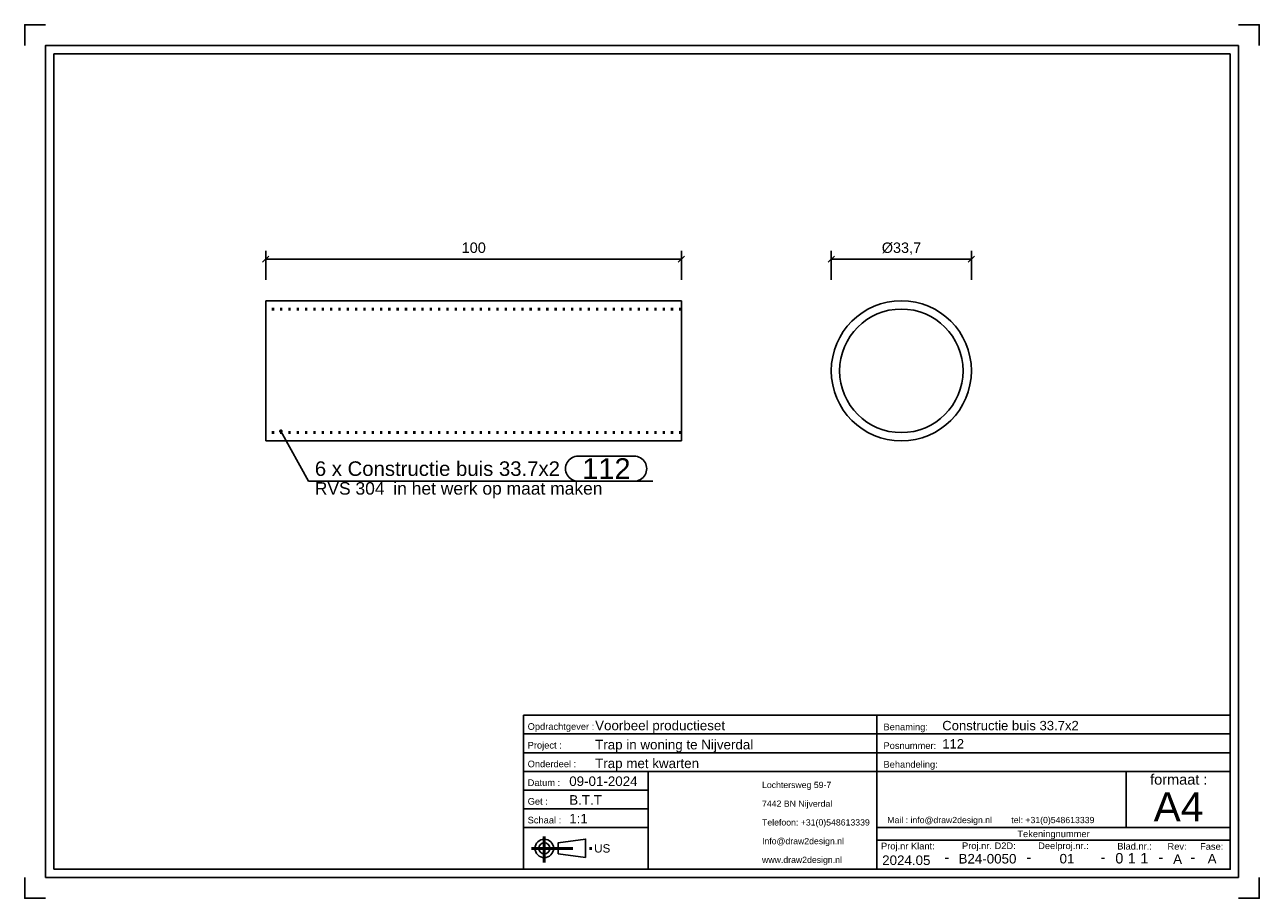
# Model space of a CAD drawing. Header units: millimetres. Extents: x 465 to 762, y -4912 to -4702.
import ezdxf
from ezdxf.enums import TextEntityAlignment as Align

# ---------------------------------------------------------------- set-up
doc = ezdxf.new("R2010")
doc.units = ezdxf.units.MM
doc.linetypes.add('DOT', pattern=[2, 0.5, -1.5])
doc.linetypes.add('STRICHPUNKT2', pattern=[18.5, 10, -4, 0.5, -4])
doc.layers.get('0').update_dxf_attribs({"linetype": 'CONTINUOUS'})
for name, color, linetype in [('DIM49', 4, 'CONTINUOUS'), ('TXT_ALL', 7, 'CONTINUOUS'), ('TXT_DIM49', 2, 'CONTINUOUS'), ('TXT_YELLOW', 2, 'CONTINUOUS')]:
    doc.layers.add(name, color=color, linetype=linetype)
doc.layers.add('LE_ALL', color=7, linetype='CONTINUOUS', lineweight=50)
doc.styles.add('ARIAL', font='arial.ttf')

# ---------------------------------------------------------------- blocks, each defined once
blk = doc.blocks.new('TFIELD_00004', base_point=(736.72, -4889.51))
at = {"layer": 'TXT_YELLOW', "style": 'ARIAL'}
blk.add_text('A4', height=7, dxfattribs=at).set_placement((736.72, -4889.51), align=Align.MIDDLE_LEFT)
blk = doc.blocks.new('FLEX_00003', base_point=(742.63, -4894.51))
blk.add_blockref('TFIELD_00004', (736.72, -4889.51))
blk = doc.blocks.new('TFIELD_00007', base_point=(672.64, -4892.69))
at = {"layer": 'TXT_YELLOW', "style": 'ARIAL'}
blk.add_text('Mail : info@draw2design.nl        tel: +31(0)548613339', height=1.5, dxfattribs=at).set_placement((672.64, -4892.69), align=Align.MIDDLE_LEFT)
blk = doc.blocks.new('FLEX_00006', base_point=(672.64, -4893.94))
blk.add_blockref('TFIELD_00007', (672.64, -4892.69))
blk = doc.blocks.new('DRAW2DESIGNLOGO_00005', base_point=(672.57, -4891.02))
blk.add_blockref('FLEX_00006', (672.64, -4893.94))
blk = doc.blocks.new('TFIELD_00011', base_point=(602.13, -4899.51))
at = {"layer": 'TXT_YELLOW', "style": 'ARIAL'}
blk.add_text('US', height=2, dxfattribs=at).set_placement((602.13, -4899.51), align=Align.MIDDLE_LEFT)
blk = doc.blocks.new('FLEX_00010', base_point=(602.13, -4899.51))
blk.add_blockref('TFIELD_00011', (602.13, -4899.51))
blk = doc.blocks.new('US_00009', base_point=(591.47, -4899.51))
blk.add_line((593.49, -4900.84), (600.05, -4901.73))
blk.add_lwpolyline([(593.49, -4900.84), (593.49, -4898.17), (600.05, -4897.28), (600.05, -4901.73)])
for radius in [2.22, 1.33]:
    blk.add_circle((590.13, -4899.51), radius)
at = {"layer": 'LE_ALL', "color": 1, "linetype": 'STRICHPUNKT2'}
for p, q in [((590.13, -4896.69), (590.13, -4902.91)), ((587.03, -4899.51), (601.9, -4899.51))]:
    blk.add_line(p, q, dxfattribs=at)
blk.add_blockref('FLEX_00010', (602.13, -4899.51))
blk = doc.blocks.new('TFIELD_00014', base_point=(642.51, -4902.26))
at = {"layer": 'TXT_YELLOW', "style": 'ARIAL'}
for s, p in [('Lochtersweg 59-7', (642.51, -4884.26)), ('7442 BN Nijverdal', (642.51, -4888.76)), ('Telefoon: +31(0)548613339', (642.51, -4893.26)), ('Info@draw2design.nl', (642.51, -4897.76)), ('www.draw2design.nl', (642.51, -4902.26))]:
    blk.add_text(s, height=1.5, dxfattribs=at).set_placement(p, align=Align.MIDDLE_LEFT)
blk = doc.blocks.new('FLEX_00013', base_point=(655.32, -4904.51))
blk.add_blockref('TFIELD_00014', (642.51, -4902.26))
blk = doc.blocks.new('D2D_00012', base_point=(615.38, -4902.65))
blk.add_blockref('FLEX_00013', (655.32, -4904.51))
blk = doc.blocks.new('SCHRIFE_00016', base_point=(596.13, -4884.51))
for p, q in [((585.13, -4867.51), (670.13, -4867.51)), ((670.13, -4867.51), (755.13, -4867.51)), ((670.13, -4904.51), (670.13, -4867.51)), ((755.13, -4867.51), (755.13, -4904.51)), ((585.13, -4872.01), (670.13, -4872.01)), ((670.13, -4872.01), (755.13, -4872.01)), ((585.13, -4876.51), (670.13, -4876.51)), ((670.13, -4876.51), (755.13, -4876.51)), ((585.13, -4881.01), (755.13, -4881.01)), ((615.13, -4881.01), (615.13, -4904.51)), ((730.13, -4881.01), (730.13, -4894.51)), ((615.13, -4885.51), (585.13, -4885.51)), ((615.13, -4890.01), (585.13, -4890.01)), ((615.13, -4894.51), (585.13, -4894.51)), ((755.13, -4894.51), (670.13, -4894.51)), ((755.13, -4897.51), (670.13, -4897.51))]:
    blk.add_line(p, q)
blk.add_lwpolyline([(755.13, -4904.51), (585.13, -4904.51), (585.13, -4867.51)])
at = {"layer": 'TXT_YELLOW', "style": 'ARIAL'}
for s, height, p in [('Voorbeel productieset', 2.3, (602.36, -4871.11)), ('Constructie buis 33.7x2', 2.25, (685.86, -4871.11)), ('Trap in woning te Nijverdal', 2.3, (602.36, -4875.71)), ('112', 2.25, (685.86, -4875.5)), ('Trap met kwarten', 2.3, (602.36, -4880.21)), ('09-01-2024', 2.3, (596.13, -4884.51)), ('B.T.T', 2.3, (596.13, -4889.01)), ('1:1', 2.3, (596.13, -4893.51))]:
    blk.add_text(s, height=height, dxfattribs=at).set_placement(p)
for s, height, p in [('2024.05', 2.3, (677.22, -4903.51)), ('-', 2.5, (686.96, -4902.85)), ('B24-0050', 2.3, (696.74, -4903.15)), ('-', 2.5, (706.71, -4902.85)), ('01', 2.3, (715.87, -4903.13)), ('-', 2.5, (724.54, -4902.85)), ('-', 2.5, (738.47, -4902.85)), ('A', 2.3, (742.48, -4903.24)), ('-', 2.5, (746.13, -4902.85)), ('A', 2.3, (750.78, -4903.14))]:
    blk.add_text(s, height=height, dxfattribs=at).set_placement(p, align=Align.CENTER)
blk = doc.blocks.new('TFIELD_00020', base_point=(733.49, -4901.88))
at = {"layer": 'TXT_ALL', "style": 'ARIAL'}
blk.add_text('1', height=2.5, dxfattribs=at).set_placement((733.49, -4901.88), align=Align.MIDDLE_LEFT)
blk = doc.blocks.new('1_00019')
blk.add_blockref('TFIELD_00020', (733.49, -4901.88))
blk = doc.blocks.new('TELLER1_00018')
blk.add_blockref('1_00019', (0, 0))
blk = doc.blocks.new('TFIELD_00023', base_point=(730.49, -4901.88))
at = {"layer": 'TXT_ALL', "style": 'ARIAL'}
blk.add_text('1', height=2.5, dxfattribs=at).set_placement((730.49, -4901.88), align=Align.MIDDLE_LEFT)
blk = doc.blocks.new('1_00022')
blk.add_blockref('TFIELD_00023', (730.49, -4901.88))
blk = doc.blocks.new('TELLER2_00021')
blk.add_blockref('1_00022', (0, 0))
blk = doc.blocks.new('TFIELD_00026', base_point=(727.49, -4901.88))
at = {"layer": 'TXT_ALL', "style": 'ARIAL'}
blk.add_text('0', height=2.5, dxfattribs=at).set_placement((727.49, -4901.88), align=Align.MIDDLE_LEFT)
blk = doc.blocks.new('0_00025')
blk.add_blockref('TFIELD_00026', (727.49, -4901.88))
blk = doc.blocks.new('TELLER3_00024')
blk.add_blockref('0_00025', (0, 0))
blk = doc.blocks.new('NL_00027', base_point=(586.13, -4871.01))
at = {"layer": 'TXT_ALL', "color": 1, "style": 'ARIAL'}
blk.add_text('Tekeningnummer', height=1.6, dxfattribs=at).set_placement((712.63, -4896.01), align=Align.MIDDLE_CENTER)
at = {"layer": 'TXT_YELLOW', "style": 'ARIAL'}
for s, p in [('Opdrachtgever :', (586.13, -4871.01)), ('Benaming:', (671.73, -4871.11)), ('Project :', (586.13, -4875.51)), ('Posnummer:', (671.73, -4875.61)), ('Onderdeel :', (586.13, -4880.01)), ('Behandeling:', (671.73, -4880.11)), ('Datum :', (586.13, -4884.51)), ('Get :', (586.13, -4889.01)), ('Schaal :', (586.13, -4893.51)), ('Proj.nr Klant:', (671.13, -4899.75)), ('Proj.nr. D2D:', (690.62, -4899.68)), ('Deelproj.nr.:', (708.94, -4899.68)), ('Blad.nr.:', (727.97, -4899.79)), ('Rev:', (740.05, -4899.84)), ('Fase:', (747.89, -4899.84))]:
    blk.add_text(s, height=1.6, dxfattribs=at).set_placement(p)
blk.add_text('formaat :', height=2.5, dxfattribs=at).set_placement((742.76, -4884.19), align=Align.CENTER)
blk = doc.blocks.new('SCHRIFE_00015')
for name, p in [('SCHRIFE_00016', (596.13, -4884.51)), ('NL_00027', (586.13, -4871.01)), ('TELLER3_00024', (0, 0)), ('TELLER2_00021', (0, 0)), ('TELLER1_00018', (0, 0))]:
    blk.add_blockref(name, p)
blk = doc.blocks.new('DINA4Q_00002', base_point=(755.13, -4708.51))
for p, q in [((757.13, -4706.51), (757.13, -4906.51)), ((472.13, -4904.51), (472.13, -4708.51)), ((472.13, -4708.51), (755.13, -4708.51)), ((470.13, -4906.51), (757.13, -4906.51))]:
    blk.add_line(p, q)
for points in [[(465.13, -4706.51), (465.13, -4701.51), (470.13, -4701.51)], [(757.13, -4701.51), (762.13, -4701.51), (762.13, -4706.51)], [(470.13, -4906.51), (470.13, -4706.51), (757.13, -4706.51)], [(755.13, -4708.51), (755.13, -4904.51), (472.13, -4904.51)], [(465.13, -4906.51), (465.13, -4911.51), (470.13, -4911.51)], [(757.13, -4911.51), (762.13, -4911.51), (762.13, -4906.51)]]:
    blk.add_lwpolyline(points)
for name, p in [('SCHRIFE_00015', (0, 0)), ('D2D_00012', (615.38, -4902.65)), ('FLEX_00003', (742.63, -4894.51)), ('DRAW2DESIGNLOGO_00005', (672.57, -4891.02)), ('US_00009', (591.47, -4899.51))]:
    blk.add_blockref(name, p)
blk = doc.blocks.new('_ZBL0002_00001')
blk.add_blockref('DINA4Q_00002', (755.13, -4708.51))
blk = doc.blocks.new('_D1', base_point=(570.24, -4756.36))
at = {"layer": 'DIM49', "color": 1}
for p, q in [((523.86, -4757.11), (522.36, -4758.61)), ((523.11, -4762.86), (523.11, -4755.86)), ((523.11, -4757.86), (623.11, -4757.86)), ((622.36, -4758.61), (623.86, -4757.11)), ((623.11, -4762.86), (623.11, -4755.86))]:
    blk.add_line(p, q, dxfattribs=at)
at = {"layer": 'TXT_DIM49', "style": 'ARIAL'}
blk.add_text('100', height=2.5, dxfattribs=at).set_placement((570.24, -4756.36))
blk = doc.blocks.new('SHAPE_00046', base_point=(526.76, -4799.22))
at = {"layer": 'DIM49', "color": 3}
for p, q in [((526.51, -4799.18), (527.02, -4799.18)), ((526.56, -4799.38), (526.97, -4799.38)), ((526.87, -4798.98), (526.65, -4798.98)), ((526.76, -4799.22), (533.43, -4811.22)), ((598.24, -4805.22), (611.76, -4805.22)), ((533.43, -4811.22), (616.26, -4811.22)), ((611.76, -4811.22), (598.24, -4811.22))]:
    blk.add_line(p, q, dxfattribs=at)
blk.add_lwpolyline([(526.58, -4799.03), (526.54, -4799.09), (526.51, -4799.15), (526.5, -4799.22), (526.51, -4799.28), (526.53, -4799.35), (526.57, -4799.4), (526.63, -4799.45), (526.69, -4799.47), (526.76, -4799.48), (526.83, -4799.48), (526.89, -4799.45), (526.95, -4799.41), (526.99, -4799.36), (527.02, -4799.29), (527.03, -4799.23), (527.02, -4799.16), (526.99, -4799.09), (526.95, -4799.04), (526.9, -4799), (526.84, -4798.97), (526.77, -4798.96), (526.7, -4798.97), (526.64, -4798.99)], close=True, dxfattribs=at)
for centre, start_param, end_param in [((598.24, -4808.22), 1.570796, 4.712389), ((611.76, -4808.22), 4.712389, 7.853982)]:
    blk.add_ellipse(centre, major_axis=(3, 0), ratio=1, start_param=start_param, end_param=end_param, dxfattribs=at)
at = {"layer": 'TXT_DIM49', "style": 'ARIAL'}
for s, height, p in [('6 x Constructie buis 33.7x2', 3.5, (534.93, -4808.22)), ('112', 5, (599.24, -4808.22)), ('in het werk op maat maken', 3, (553.81, -4812.97)), ('RVS 304', 3, (534.93, -4812.97))]:
    blk.add_text(s, height=height, dxfattribs=at).set_placement(p, align=Align.MIDDLE_LEFT)
blk = doc.blocks.new('Constructie buis 33.7x2_00034', base_point=(623.11, -4769.86))
for p, q in [((523.11, -4801.56), (523.11, -4767.86)), ((623.11, -4767.86), (523.11, -4767.86)), ((623.11, -4801.56), (623.11, -4767.86)), ((623.11, -4801.56), (523.11, -4801.56))]:
    blk.add_line(p, q)
at = {"layer": 'LE_ALL', "color": 3, "linetype": 'DOT'}
for p, q in [((623.11, -4769.86), (523.11, -4769.86)), ((623.11, -4799.56), (523.11, -4799.56))]:
    blk.add_line(p, q, dxfattribs=at)
for name, p in [('_D1', (570.24, -4756.36)), ('SHAPE_00046', (526.76, -4799.22))]:
    blk.add_blockref(name, p)
blk = doc.blocks.new('Constructie buis 33.7x2_00033')
blk.add_blockref('Constructie buis 33.7x2_00034', (623.11, -4769.86))
blk = doc.blocks.new('Losse delen - ihw op maat maken_00032')
blk.add_blockref('Constructie buis 33.7x2_00033', (0, 0))
blk = doc.blocks.new('BNR 14_00031')
blk.add_blockref('Losse delen - ihw op maat maken_00032', (0, 0))
blk = doc.blocks.new('Breda_00030')
blk.add_blockref('BNR 14_00031', (0, 0))
blk = doc.blocks.new('_A3D0004_00029')
blk.add_blockref('Breda_00030', (0, 0))
blk = doc.blocks.new('_ANS0004_00028')
blk.add_blockref('_A3D0004_00029', (0, 0))
blk = doc.blocks.new('_D2', base_point=(671.32, -4756.36))
at = {"layer": 'DIM49', "color": 1}
for p, q in [((659.92, -4757.11), (658.42, -4758.61)), ((659.17, -4762.86), (659.17, -4755.86)), ((659.17, -4757.86), (692.87, -4757.86)), ((692.12, -4758.61), (693.62, -4757.11)), ((692.87, -4762.86), (692.87, -4755.86))]:
    blk.add_line(p, q, dxfattribs=at)
at = {"layer": 'TXT_DIM49', "style": 'ARIAL'}
for s, p in [('Ø', (671.32, -4756.36)), ('33,7', (674, -4756.36))]:
    blk.add_text(s, height=2.5, dxfattribs=at).set_placement(p)
blk = doc.blocks.new('Constructie buis 33.7x2_00041', base_point=(661.17, -4784.71))
for radius in [16.85, 14.85]:
    blk.add_circle((676.02, -4784.71), radius)
blk.add_blockref('_D2', (671.32, -4756.36))
blk = doc.blocks.new('Constructie buis 33.7x2_00040')
blk.add_blockref('Constructie buis 33.7x2_00041', (661.17, -4784.71))
blk = doc.blocks.new('Losse delen - ihw op maat maken_00039')
blk.add_blockref('Constructie buis 33.7x2_00040', (0, 0))
blk = doc.blocks.new('BNR 14_00038')
blk.add_blockref('Losse delen - ihw op maat maken_00039', (0, 0))
blk = doc.blocks.new('Breda_00037')
blk.add_blockref('BNR 14_00038', (0, 0))
blk = doc.blocks.new('_A3D0005_00036')
blk.add_blockref('Breda_00037', (0, 0))
blk = doc.blocks.new('_ANS0005_00035')
blk.add_blockref('_A3D0005_00036', (0, 0))

msp = doc.modelspace()

# ---------------------------------------------------------------- block references
for name in ['_ZBL0002_00001', '_ANS0004_00028', '_ANS0005_00035']:
    msp.add_blockref(name, (0, 0))

doc.saveas('drawing.dxf')
